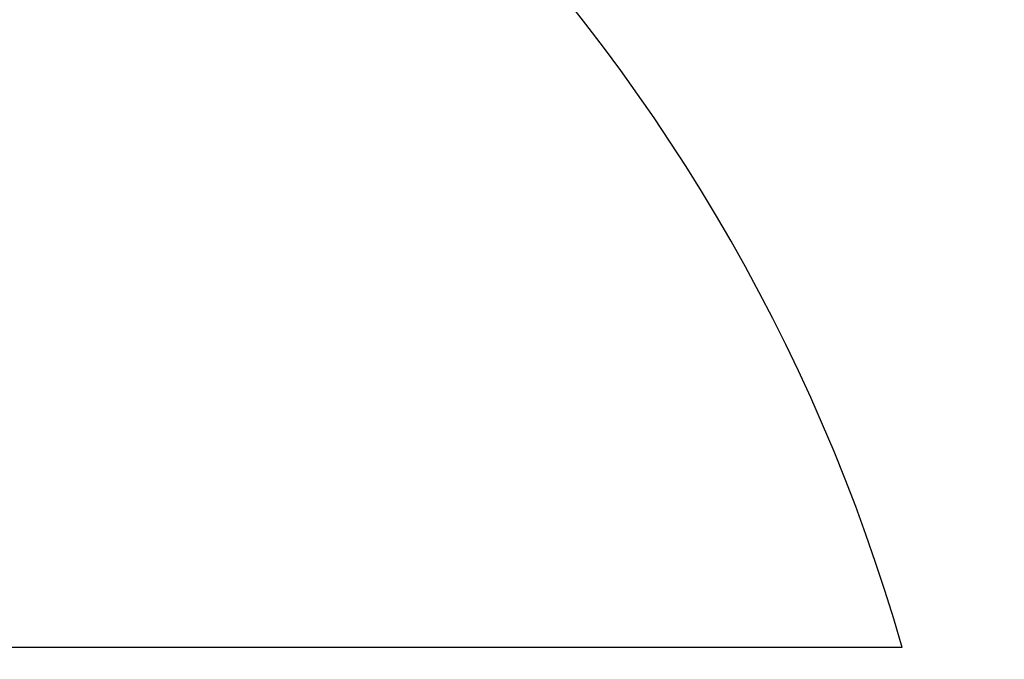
# Model space of a CAD drawing. Header units: millimetres. Extents: x 28 to 512, y 131 to 337.
# Tile 33 of 39: x 62.72 to 69.12, y 236.35 to 240.51. Entities that reach past the tile are written whole.
import ezdxf

# ---------------------------------------------------------------- set-up
doc = ezdxf.new("R2010")
doc.units = ezdxf.units.MM
doc.header["$LTSCALE"] = 30.734
doc.layers.add('KONSTR_EL', color=7, linetype='CONTINUOUS')

msp = doc.modelspace()

# ---------------------------------------------------------------- linework, layer by layer
at = {"layer": 'KONSTR_EL', "color": 4, "linetype": 'CONTINUOUS'}
msp.add_line((68.4554, 236.4281), (60.2181, 236.4281), dxfattribs=at)
for radius in [24, 19.2, 14.4]:
    msp.add_circle((56.9181, 233.1281), radius, dxfattribs=at)
for start, end in [(90, 360), (15.96201, 74.03799)]:
    msp.add_arc((56.9181, 233.1281), 12, start, end, dxfattribs=at)

doc.saveas('drawing.dxf')
